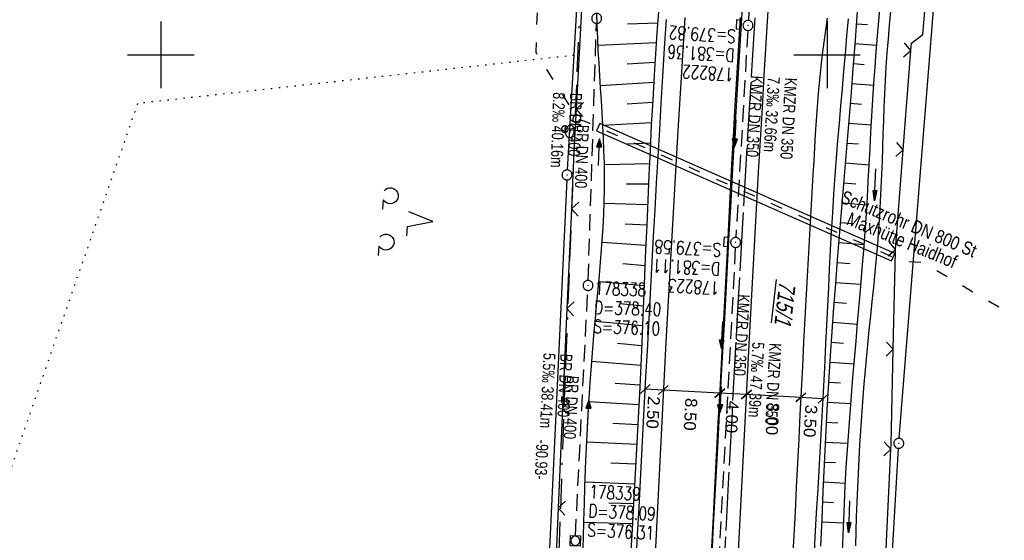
# Model space of a CAD drawing. Extents: x 508275 to 508667, y 447201 to 448341.
# Tile 15 of 33: x 508379 to 508527, y 447827 to 447905. Entities that reach past the tile are written whole.
import ezdxf

# ---------------------------------------------------------------- set-up
doc = ezdxf.new("R2010")
doc.units = 0
doc.header["$LTSCALE"] = 10
doc.header["$MEASUREMENT"] = 0
for name, pattern in [('ACAD_ISO03W100', [30, 12, -18]), ('ACAD_ISO16W100', [73, 15, -6.5, 15, -6.5, 15, -7, 1, -7]), ('ACHSE', [5.5, 4, -0.5, 0.5, -0.5]), ('AUSGEZOGEN', [0]), ('LT00', [0]), ('PUNKTX2_STR', [0.6, 0.1, -0.5]), ('STRICHLINIE2', [0.375, 0.25, -0.125])]:
    doc.linetypes.add(name, pattern=pattern)
doc.layers.get('0').update_dxf_attribs({"linetype": 'LT00'})
for name, color, linetype in [('--EK_FBR', 250, 'LT00'), ('--EK_Halt-Pfeil', 4, 'LT00'), ('--EK_Haltung', 7, 'STRICHLINIE2'), ('--EK_Haltung-Text', 140, 'LT00'), ('--EK_Schacht-Text', 5, 'LT00'), ('--EL_DFK_AB_L', 21, 'LT00'), ('--EL_DFK_AB_P', 7, 'LT00'), ('--EL_Halt-Pfeil', 4, 'LT00'), ('--EL_Haltung', 182, 'STRICHLINIE2'), ('--EL_Haltung-Text', 182, 'LT00'), ('-AX-093', 35, 'ACHSE'), ('ABSTAND', 8, 'LT00'), ('BAB-KABEL', 220, 'ACAD_ISO16W100'), ('BEMAßUNG', 255, 'Continuous'), ('DFK_AB_FLNR', 7, 'Continuous'), ('DFK_AB_L', 21, 'LT00'), ('DFK_AB_P', 7, 'LT00'), ('DFK_NUTZUNG', 250, 'LT00'), ('DFK_NUTZUNGSGRENZE', 70, 'PUNKTX2_STR'), ('DFK_VERMPKT', 252, 'LT00'), ('PFEIL', 140, 'AUSGEZOGEN'), ('V126_AFBR_BAB', 250, 'LT00'), ('V126_BOESCH', 250, 'LT00'), ('V126_BOSCHUNG', 250, 'LT00'), ('V126_GRABEN', 250, 'LT00'), ('V126_H_BORD', 8, 'LT00'), ('V126_KA_MULD', 182, 'LT00'), ('V126_KA_PRUF', 182, 'LT00'), ('V126_LD_MARK', 250, 'LT00'), ('V126_RASTER', 250, 'LT00'), ('V126_SINKK', 182, 'LT00'), ('V126_W_SCHIEB', 130, 'LT00'), ('V126_W_UNT_HY', 130, 'LT00'), ('V126_ZAUN', 40, 'LT00'), ('WASSERLTG', 130, 'ACAD_ISO03W100'), ('WASSERLTG_TEXT', 130, 'Continuous')]:
    doc.layers.add(name, color=color, linetype=linetype)
doc.styles.add('Arial', font='ARIAL.TTF')
doc.styles.add('Haltungsbeschriftung', font='ARIAL.TTF', dxfattribs={"width": 0.75})
doc.styles.add('schachtbeschriftung', font='romans.shx', dxfattribs={"width": 0.75, "height": 2})
doc.styles.get("Standard").update_dxf_attribs({"font": 'ARIAL.TTF'})
doc.styles.add('Versorgungsltg', font='ARIAL.TTF', dxfattribs={"width": 0.8, "height": 2})

# ---------------------------------------------------------------- blocks, each defined once
blk = doc.blocks.new('SYMB7010')
at = {"color": 0, "linetype": 'ByBlock'}
for points in [[(-0.031408, 0.499213), (-0.093728, 0.49134), (-0.15457, 0.475719), (-0.212975, 0.452595), (-0.268021, 0.422333), (-0.31884, 0.385411), (-0.36463, 0.342411), (-0.40467, 0.29401), (-0.438329, 0.240973), (-0.465074, 0.184136), (-0.484486, 0.124395), (-0.496256, 0.062692), (-0.5002, 0)], [(-0.5002, 0), (-0.496256, -0.062692), (-0.484486, -0.124395), (-0.465075, -0.184136), (-0.438329, -0.240973), (-0.404671, -0.29401), (-0.36463, -0.342411), (-0.31884, -0.385411), (-0.268021, -0.422333), (-0.212975, -0.452595), (-0.154571, -0.475719), (-0.093728, -0.49134), (-0.031408, -0.499213), (0.031408, -0.499213)], [(0.5002, 0), (0.496256, 0.062692), (0.484485, 0.124395), (0.465074, 0.184136), (0.438329, 0.240973), (0.40467, 0.29401), (0.36463, 0.342411), (0.31884, 0.385411), (0.268021, 0.422333), (0.212975, 0.452595), (0.15457, 0.475719), (0.093728, 0.49134), (0.031408, 0.499213), (-0.031408, 0.499213)], [(0.031408, -0.499213), (0.093728, -0.491341), (0.15457, -0.475719), (0.212975, -0.452595), (0.268021, -0.422333), (0.31884, -0.385411), (0.36463, -0.342411), (0.404671, -0.294011), (0.438329, -0.240974), (0.465075, -0.184136), (0.484486, -0.124395), (0.496256, -0.062692), (0.500201, 0)]]:
    blk.add_lwpolyline(points, dxfattribs=at)
blk = doc.blocks.new('SYMB7201')
at = {"color": 0, "linetype": 'ByBlock'}
for p, q in [((0, 0.385), (-0.11, 0.015)), ((-0.255, -0.385), (-0.115, -0.385)), ((0.445, -0.385), (0.585, -0.385))]:
    blk.add_line(p, q, dxfattribs=at)
for points in [[(0.25, 0.015), (0.11, 0.015), (0, 0.385)], [(-0.393816, -0.383308), (-0.416239, -0.362945), (-0.432849, -0.337617), (-0.442589, -0.308936), (-0.444836, -0.27873), (-0.439449, -0.248923), (-0.426769, -0.221415), (-0.407606, -0.197958), (-0.38318, -0.180047), (-0.355047, -0.168823), (-0.325, -0.165), (-0.294953, -0.168823), (-0.26682, -0.180047), (-0.242394, -0.197959), (-0.223231, -0.221415), (-0.210551, -0.248923), (-0.205164, -0.27873), (-0.207411, -0.308936), (-0.21715, -0.337617), (-0.233761, -0.362945), (-0.256184, -0.383308)], [(0.306185, -0.383308), (0.283761, -0.362945), (0.267151, -0.337617), (0.257411, -0.308936), (0.255164, -0.27873), (0.260552, -0.248923), (0.273231, -0.221415), (0.292394, -0.197958), (0.31682, -0.180047), (0.344953, -0.168823), (0.375, -0.165), (0.405047, -0.168823), (0.43318, -0.180047), (0.457606, -0.197959), (0.476769, -0.221415), (0.489449, -0.248923), (0.494836, -0.27873), (0.492589, -0.308936), (0.48285, -0.337617), (0.466239, -0.362945), (0.443816, -0.383308)]]:
    blk.add_lwpolyline(points, dxfattribs=at)
blk = doc.blocks.new('SYMB0003')
at = {"color": 0, "linetype": 'ByBlock'}
for p, q in [((-0.015712, 0), (0.010166, 0.012015)), ((0, -0.021257), (-0.015712, 0)), ((0.010166, 0.012015), (0, -0.021257))]:
    blk.add_line(p, q, dxfattribs=at)
for points in [[(-0.031395, 0.499013), (-0.093691, 0.491144), (-0.154509, 0.475528), (-0.21289, 0.452414), (-0.267913, 0.422164), (-0.318712, 0.385257), (-0.364484, 0.342274), (-0.404509, 0.293893), (-0.438154, 0.240877), (-0.464888, 0.184062), (-0.484292, 0.124345), (-0.496058, 0.062667), (-0.5, 0)], [(-0.5, 0), (-0.496058, -0.062667), (-0.484292, -0.124345), (-0.464888, -0.184062), (-0.438154, -0.240877), (-0.404509, -0.293893), (-0.364485, -0.342274), (-0.318712, -0.385257), (-0.267914, -0.422164), (-0.21289, -0.452414), (-0.154509, -0.475529), (-0.093691, -0.491144), (-0.031395, -0.499014), (0.031395, -0.499014)], [(0.5, 0), (0.496057, 0.062667), (0.484292, 0.124345), (0.464888, 0.184062), (0.438153, 0.240877), (0.404509, 0.293893), (0.364484, 0.342274), (0.318712, 0.385257), (0.267913, 0.422164), (0.21289, 0.452414), (0.154509, 0.475528), (0.093691, 0.491144), (0.031395, 0.499013), (-0.031395, 0.499013)], [(0.031395, -0.499014), (0.093691, -0.491144), (0.154509, -0.475529), (0.21289, -0.452414), (0.267914, -0.422164), (0.318712, -0.385257), (0.364485, -0.342274), (0.404509, -0.293893), (0.438154, -0.240877), (0.464889, -0.184062), (0.484292, -0.124345), (0.496058, -0.062667), (0.5, 0)]]:
    blk.add_lwpolyline(points, dxfattribs=at)
blk = doc.blocks.new('Pfreil3')
at = {"layer": 'PFEIL'}
blk.add_hatch(color=256, dxfattribs=at).paths.add_polyline_path([(-1.55, 0.27), (-1.55, -0.27), (0, 0)])
for p, q in [((-1.55, 0), (-4.83, 0)), ((-1.55, -0.27), (-1.55, 0.27)), ((-1.55, 0.27), (0, 0)), ((0, 0), (-1.55, -0.27))]:
    blk.add_line(p, q, dxfattribs=at)
blk = doc.blocks.new('SYMB1119')
at = {"color": 0, "linetype": 'ByBlock'}
blk.add_line((-0.5, 0), (0.5, 0), dxfattribs=at)
for points in [[(-0.031395, 0.499013), (-0.093691, 0.491144), (-0.154509, 0.475528), (-0.21289, 0.452414), (-0.267913, 0.422164), (-0.318712, 0.385257), (-0.364484, 0.342274), (-0.404509, 0.293893), (-0.438154, 0.240877), (-0.464888, 0.184062), (-0.484292, 0.124345), (-0.496058, 0.062667), (-0.5, 0)], [(-0.5, 0), (-0.496058, -0.062667), (-0.484292, -0.124345), (-0.464888, -0.184062), (-0.438154, -0.240877), (-0.404509, -0.293893), (-0.364485, -0.342274), (-0.318712, -0.385257), (-0.267914, -0.422164), (-0.21289, -0.452414), (-0.154509, -0.475529), (-0.093691, -0.491144), (-0.031395, -0.499014), (0.031395, -0.499014)], [(0.5, 0), (0.496057, 0.062667), (0.484292, 0.124345), (0.464888, 0.184062), (0.438153, 0.240877), (0.404509, 0.293893), (0.364484, 0.342274), (0.318712, 0.385257), (0.267913, 0.422164), (0.21289, 0.452414), (0.154509, 0.475528), (0.093691, 0.491144), (0.031395, 0.499013), (-0.031395, 0.499013)], [(0.031395, -0.499014), (0.093691, -0.491144), (0.154509, -0.475529), (0.21289, -0.452414), (0.267914, -0.422164), (0.318712, -0.385257), (0.364485, -0.342274), (0.404509, -0.293893), (0.438154, -0.240877), (0.464889, -0.184062), (0.484292, -0.124345), (0.496058, -0.062667), (0.5, 0)]]:
    blk.add_lwpolyline(points, dxfattribs=at)
blk = doc.blocks.new('SYMB1121')
at = {"color": 0, "linetype": 'ByBlock'}
blk.add_line((-0.15, 0), (0.15, 0), dxfattribs=at)
for points in [[(-0.5, 0), (-0.49, 0.06), (-0.46, 0.115), (-0.415, 0.165), (-0.355, 0.21), (-0.28, 0.25), (-0.19, 0.275), (-0.1, 0.295), (0, 0.3)], [(0, -0.3), (-0.1, -0.295), (-0.19, -0.275), (-0.28, -0.25), (-0.355, -0.21), (-0.415, -0.165), (-0.46, -0.115), (-0.49, -0.06), (-0.5, 0)], [(0, 0.3), (0.1, 0.295), (0.19, 0.275), (0.28, 0.25), (0.355, 0.21), (0.415, 0.165), (0.46, 0.115), (0.49, 0.06), (0.5, 0)], [(0.5, 0), (0.49, -0.06), (0.46, -0.115), (0.415, -0.165), (0.355, -0.21), (0.28, -0.25), (0.19, -0.275), (0.1, -0.295), (0, -0.3)]]:
    blk.add_lwpolyline(points, dxfattribs=at)
blk = doc.blocks.new('SYMB0024')
at = {"color": 0, "linetype": 'ByBlock'}
for p, q in [((-0.5, 0.5), (0, 0)), ((0, 0), (0.5, 0.5))]:
    blk.add_line(p, q, dxfattribs=at)
blk = doc.blocks.new('SYMB1210')
at = {"color": 0, "linetype": 'ByBlock'}
blk.add_line((0.018815, -0.179014), (0.055623, -0.17119), dxfattribs=at)
for points in [[(-0.2, -0.2), (-0.2, 0.2), (0.2, 0.2), (0.2, -0.2), (-0.2, -0.2)], [(0.018815, 0.179014), (-0.018815, 0.179014), (-0.055623, 0.17119), (-0.09, 0.155885), (-0.120444, 0.133766), (-0.145623, 0.105801), (-0.164438, 0.073213), (-0.176067, 0.037424), (-0.18, 0)], [(-0.18, 0), (-0.176067, -0.037424), (-0.164438, -0.073213), (-0.145623, -0.105801), (-0.120444, -0.133766), (-0.09, -0.155885), (-0.055623, -0.17119), (-0.018815, -0.179014), (0.018815, -0.179014)], [(0.18, 0), (0.176067, 0.037424), (0.164438, 0.073213), (0.145623, 0.105801), (0.120444, 0.133766), (0.09, 0.155885), (0.055623, 0.17119), (0.018815, 0.179014)], [(0.055623, -0.17119), (0.09, -0.155885), (0.120444, -0.133766), (0.145623, -0.105801), (0.164438, -0.073213), (0.176067, -0.037424), (0.18, 0)]]:
    blk.add_lwpolyline(points, dxfattribs=at)
blk = doc.blocks.new('SYMB0652')
at = {"color": 0, "linetype": 'ByBlock'}
blk.add_lwpolyline([(-0.15, -0.075), (0.15, -0.075), (0.15, 0.075), (-0.15, 0.075), (-0.15, -0.075)], dxfattribs=at)
blk = doc.blocks.new('_Oblique')
at = {"color": 0, "linetype": 'ByBlock', "lineweight": -2}
blk.add_line((-0.5, -0.5), (0.5, 0.5), dxfattribs=at)
blk = doc.blocks.new('SYMB0070')
at = {"color": 0, "linetype": 'ByBlock'}
for p, q in [((-0.5, 0), (0.2, 0)), ((0.5, 0), (0.2, 0.1)), ((0.2, 0.1), (0.2, 0)), ((0.468, 0), (0.21, 0.086)), ((0.21, 0.086), (0.21, -0.086)), ((0.21, -0.086), (0.468, 0)), ((0.22, -0.072), (0.437, 0)), ((0.23, -0.058), (0.405, 0)), ((0.24, -0.045), (0.374, 0)), ((0.342, 0), (0.25, 0.031)), ((0.25, 0.031), (0.25, -0.031)), ((0.25, -0.031), (0.342, 0)), ((0.26, -0.017), (0.31, 0)), ((0.27, -0.003), (0.279, 0))]:
    blk.add_line(p, q, dxfattribs=at)
for points in [[(0.2, 0), (0.2, -0.1), (0.5, 0)], [(0.437, 0), (0.22, 0.072), (0.22, -0.072)], [(0.405, 0), (0.23, 0.058), (0.23, -0.058)], [(0.374, 0), (0.24, 0.045), (0.24, -0.045)], [(0.31, 0), (0.26, 0.017), (0.26, -0.017)], [(0.279, 0), (0.27, 0.003), (0.27, -0.003)]]:
    blk.add_lwpolyline(points, dxfattribs=at)

msp = doc.modelspace()

# ---------------------------------------------------------------- linework, layer by layer
at = {"layer": '--EK_FBR', "color": 2}
for points in [[(508481.32, 447721.35), (508482.8, 447749.33), (508484.22, 447776.3), (508484.54, 447783.52), (508485.45, 447801.92), (508486.84, 447828.25), (508488.36, 447857.43), (508489.73, 447882.35), (508490.01, 447887.2), (508490.29, 447892.06), (508490.58, 447896.91), (508490.87, 447901.76), (508491.16, 447906.61)], [(508482.51, 447822.56), (508482.83, 447828.68), (508483.15, 447834.8), (508483.41, 447839.72), (508483.67, 447844.64), (508483.94, 447849.57), (508484.2, 447854.49), (508484.5, 447860.16), (508484.79, 447865.82), (508485.09, 447871.49), (508485.3, 447875.52), (508485.51, 447879.54), (508485.72, 447883.57), (508485.94, 447887.6), (508486.17, 447891.62), (508486.4, 447895.65), (508486.7, 447900.64), (508487.02, 447905.63)]]:
    msp.add_lwpolyline(points, dxfattribs=at)
at = {"layer": '--EK_FBR'}
for points in [[(508471.36, 447823.78), (508471.56, 447827.88), (508471.77, 447831.98), (508471.97, 447836.07), (508472.18, 447839.96), (508472.38, 447843.84), (508472.6, 447847.73), (508472.81, 447851.61), (508473.02, 447855.5), (508473.33, 447861.23), (508473.65, 447866.97), (508473.96, 447872.71), (508474.18, 447876.72), (508474.41, 447880.72), (508474.63, 447884.72), (508474.87, 447888.73), (508475.1, 447892.73), (508475.35, 447896.73), (508475.62, 447901.01), (508475.9, 447905.29)], [(508498.01, 447823.13), (508498.24, 447827.53), (508498.44, 447831.16), (508498.65, 447834.79), (508498.85, 447838.42), (508499.06, 447842.06), (508499.26, 447845.69), (508499.46, 447849.32), (508499.65, 447852.95), (508499.84, 447856.58), (508499.98, 447859.39), (508500.11, 447862.21), (508500.25, 447865.02), (508500.39, 447867.83), (508500.53, 447870.64), (508500.68, 447873.45), (508500.85, 447876.26), (508501.02, 447879.07), (508501.22, 447881.88), (508501.42, 447884.49), (508501.63, 447887.11), (508501.85, 447889.72), (508502.08, 447892.33), (508502.31, 447894.94), (508502.54, 447897.56), (508502.77, 447900.17), (508502.99, 447902.78), (508503.21, 447905.39)]]:
    msp.add_lwpolyline(points, dxfattribs=at)
at = {"layer": '--EK_Haltung'}
for p, q in [((508490.8, 447943.86), (508488.19, 447905.17)), ((508464.13, 447866.08), (508465.38, 447904.72)), ((508488.09, 447903.67), (508486.31, 447872.56)), ((508486.23, 447871.06), (508483.79, 447825.24)), ((508462.23, 447827.72), (508464.07, 447864.58))]:
    msp.add_line(p, q, dxfattribs=at)
at = {"layer": '--EL_DFK_AB_L'}
for p, q in [((508510.83, 447842.37), (508522.6, 447988.82)), ((508464.92, 447950.55), (508461, 447882.7)), ((508460.93, 447881.2), (508456.74, 447791.87)), ((508507.93, 447793.46), (508510.73, 447840.87))]:
    msp.add_line(p, q, dxfattribs=at)
at = {"layer": '--EL_Haltung'}
for p, q in [((508490.8, 447943.86), (508488.19, 447905.17)), ((508464.13, 447866.08), (508465.38, 447904.72)), ((508488.09, 447903.67), (508486.31, 447872.56)), ((508486.23, 447871.06), (508483.79, 447825.24)), ((508462.23, 447827.72), (508464.07, 447864.58))]:
    msp.add_line(p, q, dxfattribs=at)
at = {"layer": '-AX-093', "ltscale": 0.2}
msp.add_lwpolyline([(508489.74, 447914.52), (508489.11, 447904.78), (508488.51, 447895.03), (508487.92, 447885.28), (508487.35, 447875.54), (508486.8, 447865.79), (508486.26, 447856.04), (508485.73, 447846.29), (508485.21, 447836.53), (508484.7, 447826.78), (508484.2, 447817.03), (508483.7, 447807.28), (508482.71, 447787.77), (508482.62, 447786.03), (508481.81, 447769.9), (508481.17, 447757.3), (508480.53, 447744.7), (508479.89, 447732.1), (508479.23, 447719.5)], dxfattribs=at)
at = {"layer": 'BAB-KABEL', "ltscale": 0.03, "flags": 128}
msp.add_lwpolyline([(508483.28, 448141.06), (508483.04, 448139.23), (508479.75, 448113.4), (508481.53, 448103.17), (508480.16, 448094.26), (508478.94, 448090.58), (508477.43, 448087.4), (508476.34, 448080.03), (508472.78, 448052.02), (508471.01, 448040.42), (508470.05, 448032.88), (508469.51, 448025.92), (508468.69, 448016.78), (508466.83, 447996.18), (508463.71, 447929.6), (508460.37, 447843.86), (508458.4, 447784.54), (508457.29, 447767.2), (508455.21, 447723.04), (508453.73, 447699.29), (508451.38, 447637.7), (508449.2, 447601.32), (508447.46, 447580.35), (508445.55, 447556.95), (508439.9, 447511.62), (508435.63, 447479.34), (508431.54, 447447.33), (508425.81, 447408.25), (508422.06, 447386.25), (508419.49, 447370.36), (508419.46, 447366.69), (508417.02, 447353.03), (508419.67, 447348.57), (508418.26, 447336.94), (508413.79, 447330.93), (508402.03, 447282.82), (508386.1, 447280.45), (508366.68, 447274.03), (508361.37, 447269.7), (508361.66, 447256.67), (508362.2, 447223.9)], dxfattribs=at)
at = {"layer": 'BEMAßUNG'}
for p, q in [((508475.43, 447849.63), (508472.71, 447849.78)), ((508483.91, 447849.17), (508475.43, 447849.63)), ((508487.91, 447848.95), (508483.91, 447849.17)), ((508496.1, 447848.5), (508487.91, 447848.95)), ((508499.39, 447848.28), (508496.08, 447848.5))]:
    msp.add_line(p, q, dxfattribs=at)
at = {"layer": 'DFK_AB_L'}
for p, q in [((508510.83, 447842.37), (508522.6, 447988.82)), ((508464.92, 447950.55), (508461, 447882.7)), ((508460.93, 447881.2), (508456.74, 447791.87)), ((508507.93, 447793.46), (508510.73, 447840.87))]:
    msp.add_line(p, q, dxfattribs=at)
at = {"layer": 'DFK_NUTZUNGSGRENZE', "ltscale": 0.2}
for p, q in [((508462, 447899.92), (508396.48, 447892.68)), ((508396.48, 447892.68), (508358.52, 447783.29))]:
    msp.add_line(p, q, dxfattribs=at)
at = {"layer": 'V126_AFBR_BAB', "color": 0}
for points in [[(508481.32, 447721.35), (508482.8, 447749.33), (508484.22, 447776.3), (508484.54, 447783.52), (508485.45, 447801.92), (508486.84, 447828.25), (508488.36, 447857.43), (508489.73, 447882.35), (508490.01, 447887.2), (508490.29, 447892.06), (508490.58, 447896.91), (508490.87, 447901.76), (508491.16, 447906.61)], [(508482.51, 447822.56), (508482.83, 447828.68), (508483.15, 447834.8), (508483.41, 447839.72), (508483.67, 447844.64), (508483.94, 447849.57), (508484.2, 447854.49), (508484.5, 447860.16), (508484.79, 447865.82), (508485.09, 447871.49), (508485.3, 447875.52), (508485.51, 447879.54), (508485.72, 447883.57), (508485.94, 447887.6), (508486.17, 447891.62), (508486.4, 447895.65), (508486.7, 447900.64), (508487.02, 447905.63)]]:
    msp.add_lwpolyline(points, dxfattribs=at)
at = {"layer": 'V126_AFBR_BAB'}
for points in [[(508471.36, 447823.78), (508471.56, 447827.88), (508471.77, 447831.98), (508471.97, 447836.07), (508472.18, 447839.96), (508472.38, 447843.84), (508472.6, 447847.73), (508472.81, 447851.61), (508473.02, 447855.5), (508473.33, 447861.23), (508473.65, 447866.97), (508473.96, 447872.71), (508474.18, 447876.72), (508474.41, 447880.72), (508474.63, 447884.72), (508474.87, 447888.73), (508475.1, 447892.73), (508475.35, 447896.73), (508475.62, 447901.01), (508475.9, 447905.29)], [(508498.01, 447823.13), (508498.24, 447827.53), (508498.44, 447831.16), (508498.65, 447834.79), (508498.85, 447838.42), (508499.06, 447842.06), (508499.26, 447845.69), (508499.46, 447849.32), (508499.65, 447852.95), (508499.84, 447856.58), (508499.98, 447859.39), (508500.11, 447862.21), (508500.25, 447865.02), (508500.39, 447867.83), (508500.53, 447870.64), (508500.68, 447873.45), (508500.85, 447876.26), (508501.02, 447879.07), (508501.22, 447881.88), (508501.42, 447884.49), (508501.63, 447887.11), (508501.85, 447889.72), (508502.08, 447892.33), (508502.31, 447894.94), (508502.54, 447897.56), (508502.77, 447900.17), (508502.99, 447902.78), (508503.21, 447905.39)]]:
    msp.add_lwpolyline(points, dxfattribs=at)
at = {"layer": 'V126_BOESCH'}
for points in [[(508504.63, 447908.01), (508504.42, 447905.1), (508504.16, 447901.51), (508503.89, 447897.92), (508503.61, 447894.33), (508503.32, 447890.74), (508503.02, 447887.15), (508502.72, 447883.56), (508502.42, 447879.97), (508502.12, 447876.38), (508501.83, 447872.79), (508501.54, 447869.2), (508501.26, 447865.61), (508500.98, 447862.02), (508500.73, 447858.43), (508500.48, 447854.84), (508500.23, 447850.74), (508499.99, 447846.65), (508499.78, 447842.56), (508499.57, 447838.46), (508499.39, 447834.37), (508499.21, 447830.27), (508499.04, 447826.18)], [(508463.35, 447824.83), (508463.41, 447827.41), (508463.48, 447829.98), (508463.56, 447832.55), (508463.64, 447835.13), (508463.79, 447839.02), (508463.97, 447842.91), (508464.18, 447846.8), (508464.43, 447850.69), (508464.72, 447854.57), (508465.04, 447858.46), (508465.22, 447860.4), (508465.4, 447862.35), (508465.59, 447864.3), (508465.77, 447866.24), (508465.95, 447868.19), (508466.11, 447870.14), (508466.26, 447872.08), (508466.39, 447874.03), (508466.49, 447875.98), (508466.56, 447877.93), (508466.6, 447879.88), (508466.6, 447881.77), (508466.57, 447883.66), (508466.51, 447885.55), (508466.44, 447887.45), (508466.34, 447889.34), (508466.23, 447891.23), (508466.12, 447893.12), (508466, 447894.99), (508465.88, 447896.86), (508465.77, 447898.73), (508465.66, 447900.6), (508465.57, 447902.47), (508465.5, 447904.34), (508465.44, 447906.21)], [(508474.67, 447906.51), (508474.45, 447903.32), (508474.24, 447900.13), (508474.04, 447896.94), (508473.82, 447893.18), (508473.61, 447889.42), (508473.42, 447885.66), (508473.25, 447881.9), (508473.08, 447878.15), (508472.92, 447874.38), (508472.76, 447870.62), (508472.6, 447866.86), (508472.45, 447863.1), (508472.29, 447859.34), (508472.12, 447855.58), (508471.87, 447850.04), (508471.59, 447844.5), (508471.3, 447838.96), (508471, 447833.42), (508470.69, 447827.88), (508470.36, 447822.34)]]:
    msp.add_lwpolyline(points, dxfattribs=at)
at = {"layer": 'V126_BOSCHUNG'}
for p, q in [((508470.02, 447904.64), (508474.55, 447904.79)), ((508504.39, 447904.67), (508506.06, 447904.55)), ((508465.62, 447901.44), (508474.35, 447901.84)), ((508504.18, 447901.69), (508507.46, 447901.43)), ((508469.97, 447898.64), (508474.16, 447898.88)), ((508503.95, 447898.7), (508505.59, 447898.57)), ((508465.97, 447895.38), (508473.97, 447895.89)), ((508503.72, 447895.71), (508507.01, 447895.45)), ((508469.98, 447892.63), (508473.8, 447892.87)), ((508503.48, 447892.72), (508505.15, 447892.58)), ((508466.34, 447889.42), (508473.63, 447889.81)), ((508503.23, 447889.73), (508506.65, 447889.46)), ((508469.98, 447886.62), (508473.48, 447886.76)), ((508502.99, 447886.74), (508504.74, 447886.6)), ((508466.57, 447883.54), (508473.33, 447883.68)), ((508502.74, 447883.75), (508506.33, 447883.46)), ((508469.89, 447880.61), (508473.19, 447880.6)), ((508502.49, 447880.76), (508504.32, 447880.61)), ((508466.55, 447877.71), (508473.05, 447877.51)), ((508502.24, 447877.77), (508505.98, 447877.47)), ((508469.67, 447874.62), (508472.92, 447874.44)), ((508501.99, 447874.78), (508503.89, 447874.63)), ((508466.24, 447871.86), (508472.79, 447871.38)), ((508501.74, 447871.79), (508505.57, 447871.49)), ((508469.34, 447868.63), (508472.67, 447868.34)), ((508501.5, 447868.8), (508503.42, 447868.65)), ((508465.75, 447865.95), (508472.54, 447865.32)), ((508501.27, 447865.81), (508505.09, 447865.51)), ((508468.94, 447862.64), (508472.41, 447862.3)), ((508501.04, 447862.81), (508502.94, 447862.67)), ((508465.18, 447859.97), (508472.29, 447859.31)), ((508500.82, 447859.81), (508504.57, 447859.54)), ((508468.54, 447856.65), (508472.16, 447856.33)), ((508500.62, 447856.81), (508502.47, 447856.68)), ((508464.67, 447853.94), (508472.02, 447853.37)), ((508500.42, 447853.81), (508504.06, 447853.58)), ((508468.17, 447850.66), (508471.88, 447850.41)), ((508500.23, 447850.81), (508502.02, 447850.7)), ((508464.25, 447847.88), (508471.74, 447847.44)), ((508500.06, 447847.8), (508503.56, 447847.61)), ((508467.83, 447844.67), (508471.59, 447844.47)), ((508499.89, 447844.8), (508501.61, 447844.71)), ((508463.92, 447841.85), (508471.44, 447841.5)), ((508499.74, 447841.8), (508503.12, 447841.63)), ((508467.53, 447838.68), (508471.28, 447838.52)), ((508499.59, 447838.81), (508501.26, 447838.72)), ((508463.66, 447835.82), (508471.12, 447835.54)), ((508499.45, 447835.81), (508502.75, 447835.65)), ((508467.26, 447832.68), (508470.95, 447832.56)), ((508499.32, 447832.81), (508500.96, 447832.73)), ((508463.48, 447829.78), (508470.78, 447829.59)), ((508499.19, 447829.8), (508502.48, 447829.67))]:
    msp.add_line(p, q, dxfattribs=at)
at = {"layer": 'V126_GRABEN'}
for points in [[(508502.34, 447825.38), (508502.42, 447827.78), (508502.5, 447830.19), (508502.6, 447832.59), (508502.73, 447835.29), (508502.89, 447838), (508503.06, 447840.71), (508503.25, 447843.41), (508503.45, 447846.11), (508503.66, 447848.82), (508503.88, 447851.52), (508504.11, 447854.22), (508504.35, 447856.96), (508504.59, 447859.7), (508504.83, 447862.44), (508505.06, 447865.17), (508505.29, 447867.91), (508505.5, 447870.65), (508505.71, 447873.39), (508505.9, 447876.13), (508506.05, 447878.58), (508506.19, 447881.03), (508506.33, 447883.48), (508506.46, 447885.93), (508506.59, 447888.38), (508506.73, 447890.83), (508506.87, 447893.28), (508507.03, 447895.73), (508507.2, 447898.17), (508507.38, 447900.49), (508507.57, 447902.81), (508507.78, 447905.13), (508507.99, 447907.45)], [(508504.31, 447826.22), (508504.38, 447828.41), (508504.44, 447830.59), (508504.52, 447832.78), (508504.7, 447837.08), (508504.93, 447841.38), (508505.2, 447845.68), (508505.53, 447849.97), (508505.9, 447854.27), (508506.11, 447856.43), (508506.33, 447858.6), (508506.55, 447860.77), (508506.78, 447862.93), (508507, 447865.1), (508507.21, 447867.27), (508507.42, 447869.44), (508507.61, 447871.61), (508507.78, 447873.78), (508507.94, 447875.95), (508508.05, 447877.97), (508508.15, 447879.99), (508508.24, 447882.01), (508508.31, 447884.03), (508508.38, 447886.05), (508508.45, 447888.07), (508508.52, 447890.1), (508508.6, 447892.12), (508508.68, 447894.14), (508508.78, 447896.16), (508508.9, 447898.18), (508509.05, 447900.28), (508509.21, 447902.38), (508509.4, 447904.48), (508509.6, 447906.57)]]:
    msp.add_lwpolyline(points, dxfattribs=at)
at = {"layer": 'V126_H_BORD'}
msp.add_lwpolyline([(508480.72, 447783.27), (508480.81, 447785.22), (508481.05, 447790.24), (508481.29, 447795.27), (508481.52, 447800.3), (508481.77, 447805.32), (508482.01, 447810.35), (508482.32, 447816.65), (508482.64, 447822.96), (508482.97, 447829.27), (508483.3, 447835.57), (508483.64, 447841.88), (508483.97, 447848.19), (508484.31, 447854.49), (508484.63, 447860.37), (508484.95, 447866.25), (508485.27, 447872.13), (508485.59, 447878.01), (508485.92, 447883.88), (508486.26, 447889.76), (508486.61, 447895.64), (508487.62, 447912.12)], dxfattribs=at)
at = {"layer": 'V126_LD_MARK'}
for points in [[(508478.67, 447905.61), (508478.11, 447896.61), (508477.62, 447888.65), (508477.16, 447880.69), (508476.7, 447872.73), (508476.25, 447864.77), (508475.82, 447856.81), (508475.39, 447848.85), (508474.98, 447840.89), (508474.57, 447832.93), (508474.17, 447824.97), (508473.77, 447817.01), (508473.38, 447809.05), (508472.99, 447801.09), (508472.6, 447793.12), (508472.21, 447785.16), (508471.83, 447777.2), (508471.44, 447769.24), (508471.06, 447761.27), (508470.67, 447753.31), (508470.27, 447745.35), (508469.88, 447737.39), (508469.46, 447729.22)], [(508494.88, 447824.43), (508495.06, 447827.73), (508495.25, 447831.37), (508495.43, 447835), (508495.61, 447838.64), (508495.79, 447842.27), (508495.97, 447845.91), (508496.15, 447849.54), (508496.34, 447853.18), (508496.53, 447856.81), (508496.72, 447860.41), (508496.92, 447864.01), (508497.13, 447867.61), (508497.33, 447871.21), (508497.54, 447874.81), (508497.74, 447878.41), (508497.94, 447882.01), (508498.05, 447884.04), (508498.16, 447886.08), (508498.28, 447888.11), (508498.41, 447890.14), (508498.55, 447892.18), (508498.71, 447894.21), (508498.9, 447896.23), (508499.11, 447898.26), (508499.32, 447900.07), (508499.56, 447901.88), (508499.81, 447903.69), (508500.08, 447905.49)]]:
    msp.add_lwpolyline(points, dxfattribs=at)
at = {"layer": 'V126_RASTER'}
for p, q in [((508400, 447895), (508400, 447905)), ((508500, 447905), (508500, 447895)), ((508394.99, 447900), (508404.99, 447900)), ((508494.99, 447900), (508504.99, 447900))]:
    msp.add_line(p, q, dxfattribs=at)
at = {"layer": 'V126_ZAUN'}
for p, q in [((508463.11, 447906.82), (508462.31, 447891.84)), ((508511.44, 447885.71), (508512.59, 447900.66)), ((508510.28, 447870.75), (508511.44, 447885.71)), ((508461.62, 447876.86), (508460.95, 447861.87)), ((508460.95, 447861.87), (508460.29, 447846.89)), ((508460.29, 447846.89), (508459.63, 447831.9)), ((508508.89, 447825.78), (508509.6, 447840.76)), ((508459.63, 447831.9), (508458.96, 447816.92))]:
    msp.add_line(p, q, dxfattribs=at)
for points in [[(508512.59, 447900.66), (508512.68, 447901.75), (508514.4, 447903.04), (508515.4, 447914.76)], [(508462.31, 447891.84), (508462.12, 447888.37), (508461.85, 447882.03), (508461.62, 447876.86)], [(508509.94, 447855.76), (508510.27, 447870.53), (508510.28, 447870.75)], [(508509.6, 447840.76), (508509.63, 447841.42), (508509.94, 447855.76)]]:
    msp.add_lwpolyline(points, dxfattribs=at)
at = {"layer": 'WASSERLTG', "ltscale": 0.015, "flags": 128}
msp.add_lwpolyline([(508636.22, 447856.84), (508578.09, 447857.39), (508552.76, 447855.04), (508538.21, 447854.84), (508514.3, 447868.79), (508511.76, 447868.95), (508511.03, 447869.09), (508464.4, 447889.66), (508463.51, 447890.05), (508462.66, 447890.27), (508456.32, 447900.37), (508459.8, 448013.29), (508458.61, 448091.27), (508457.64, 448100.71), (508457.19, 448101.69), (508456.22, 448102.17), (508410.48, 448111.2), (508399.91, 448116.04), (508394.25, 448120.67), (508392.23, 448122.79), (508380.11, 448139.72)], dxfattribs=at)
at = {"layer": 'WASSERLTG_TEXT'}
msp.add_lwpolyline([(508510.16, 447870.13), (508465.88, 447889.66), (508465.39, 447888.57), (508509.68, 447869.04)], close=True, dxfattribs=at)

# ---------------------------------------------------------------- block references
at = {"layer": '--EK_Halt-Pfeil', "yscale": 4, "zscale": 4}
for p, xscale, rotation in [((508486.2, 447888.17), 3.999999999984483, 266.7244499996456), ((508465.76, 447885.37), 3.999999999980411, 88.14236000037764), ((508484.01, 447848.2), 4.000000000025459, 266.9553499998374), ((508464.15, 447846.1), 3.999999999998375, 87.15146000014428)]:
    msp.add_blockref('SYMB0070', p, dxfattribs=dict(at, xscale=xscale, rotation=rotation))
at = {"layer": '--EL_DFK_AB_P', "xscale": 1.500000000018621, "yscale": 1.5, "zscale": 1.5, "rotation": 264.7377099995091}
for p in [(508460.96, 447881.95), (508510.77, 447841.62)]:
    msp.add_blockref('SYMB0003', p, dxfattribs=at)
at = {"layer": '--EL_Halt-Pfeil', "yscale": 4, "zscale": 4}
for p, xscale, rotation in [((508486.2, 447888.17), 3.999999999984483, 266.7244499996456), ((508465.76, 447885.37), 3.999999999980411, 88.14236000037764), ((508484.22, 447857.91), 4.000000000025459, 266.9553499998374), ((508464.15, 447846.1), 3.999999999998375, 87.15146000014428)]:
    msp.add_blockref('SYMB0070', p, dxfattribs=dict(at, xscale=xscale, rotation=rotation))
at = {"layer": 'BEMAßUNG', "xscale": 1.4, "yscale": 1.4, "zscale": 1.4}
for p, rotation in [((508472.71, 447849.78), 176.8721300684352), ((508475.43, 447849.63), 176.8721300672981), ((508475.43, 447849.63), 356.8721300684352), ((508483.91, 447849.17), 176.872130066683), ((508483.91, 447849.17), 356.8721300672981), ((508487.91, 447848.95), 176.8721300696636), ((508487.91, 447848.95), 356.872130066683), ((508496.08, 447848.5), 176.1071510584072), ((508496.1, 447848.5), 356.8721300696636), ((508499.39, 447848.28), 356.1071510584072)]:
    msp.add_blockref('_Oblique', p, dxfattribs=dict(at, rotation=rotation))
at = {"layer": 'DFK_AB_P', "xscale": 1.500000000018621, "yscale": 1.5, "zscale": 1.5, "rotation": 264.7377099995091}
for p in [(508460.96, 447881.95), (508510.77, 447841.62)]:
    msp.add_blockref('SYMB0003', p, dxfattribs=at)
at = {"layer": 'DFK_NUTZUNG', "xscale": 10.00000000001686, "yscale": 10, "zscale": 10, "rotation": 264.7377100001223}
msp.add_blockref('SYMB7201', (508436.97, 447875.32), dxfattribs=at)
at = {"layer": 'DFK_VERMPKT', "xscale": 1.200000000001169, "yscale": 1.200000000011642, "zscale": 1.2, "rotation": 264.7377100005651}
msp.add_blockref('SYMB7010', (508462.44, 447890.36), dxfattribs=at)
at = {"layer": 'PFEIL'}
for p, rotation in [((508507.13, 447878.05), 267.8381217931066), ((508503.24, 447828.17), 267.6770825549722)]:
    msp.add_blockref('Pfreil3', p, dxfattribs=dict(at, rotation=rotation))
at = {"layer": 'V126_KA_MULD', "xscale": 3.799999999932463, "yscale": 3.800000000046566, "zscale": 3.8, "rotation": 88.09352912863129}
msp.add_blockref('SYMB1210', (508462.2, 447826.97), dxfattribs=at)
at = {"layer": 'V126_KA_PRUF', "xscale": 1.50000000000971, "yscale": 1.5, "zscale": 1.5, "rotation": 263.3832000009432}
for p in [(508465.41, 447905.47), (508488.13, 447904.42), (508486.27, 447871.81), (508464.11, 447865.34)]:
    msp.add_blockref('SYMB0003', p, dxfattribs=at)
at = {"layer": 'V126_SINKK', "zscale": 4.5}
for p, xscale, yscale, rotation in [((508486.72, 447904.55), 4.500000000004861, 4.5, 266.3903265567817), ((508484.84, 447871.91), 4.499999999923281, 4.499999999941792, 87.01704013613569)]:
    msp.add_blockref('SYMB0652', p, dxfattribs=dict(at, xscale=xscale, yscale=yscale, rotation=rotation))
at = {"layer": 'V126_W_SCHIEB', "rotation": 263.3831999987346}
msp.add_blockref('SYMB1119', (508460.63, 447888.83), dxfattribs=at)
at = {"layer": 'V126_W_UNT_HY', "xscale": 2.000000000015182, "yscale": 2, "zscale": 2, "rotation": 263.383200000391}
msp.add_blockref('SYMB1121', (508461.39, 447888.49), dxfattribs=at)
at = {"layer": 'V126_ZAUN', "yscale": 2.099999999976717, "zscale": 2.1}
for p, xscale, rotation in [((508512.59, 447900.66), 2.100000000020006, 85.58336999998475), ((508462.31, 447891.84), 2.09999999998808, 266.9139500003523), ((508511.44, 447885.71), 2.100000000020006, 85.58336999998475), ((508461.62, 447876.86), 2.099999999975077, 267.460850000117), ((508510.28, 447870.75), 2.100000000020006, 85.58336999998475), ((508460.95, 447861.87), 2.099999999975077, 267.460850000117), ((508509.94, 447855.76), 2.100000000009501, 88.74511999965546), ((508460.29, 447846.89), 2.099999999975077, 267.460850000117), ((508509.6, 447840.76), 2.100000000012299, 87.29590000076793), ((508459.63, 447831.9), 2.099999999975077, 267.460850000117)]:
    msp.add_blockref('SYMB0024', p, dxfattribs=dict(at, xscale=xscale, rotation=rotation))

# ---------------------------------------------------------------- texts
at = {"layer": '--EK_Haltung-Text', "style": 'Haltungsbeschriftung', "width": 0.75}
for s, rotation, p in [('7.3‰ 32.66m', -93.2756, (508491.13, 447896.74)), ('KMZR DN 350', -93.2756, (508493.69, 447896.6)), ('8.2‰ 40.16m', -91.8576, (508458.88, 447894.4)), ('BR DN 400', -91.8576, (508461.44, 447894.31)), ('5.7‰ 47.39m', -93.0446, (508488.79, 447856.86)), ('KMZR DN 350', -93.0446, (508491.35, 447856.72)), ('5.5‰ 38.41m', -92.8485, (508457.44, 447855.24)), ('BR DN 400', -92.8485, (508459.99, 447855.12))]:
    msp.add_text(s, height=1.8, rotation=rotation, dxfattribs=at).set_placement(p)
at = {"layer": '--EK_Schacht-Text', "style": 'schachtbeschriftung', "width": 0.75}
for s, rotation, p in [('S=379.82', -183.2755, (508486.34, 447903.77)), ('D=381.36', -183.2755, (508486.18, 447900.9)), ('178222', -183.2755, (508486.02, 447898.02)), ('S=379.58', -183.0446, (508484.17, 447871.67)), ('D=381.11', -183.0446, (508484.01, 447868.79)), ('178338', -1.8576, (508465.09, 447863.94)), ('178223', -183.0446, (508483.86, 447865.92)), ('D=378.40', -1.8576, (508464.99, 447861.06)), ('S=376.10', -1.8576, (508464.9, 447858.19)), ('178339', -2.8485, (508464.27, 447833.38)), ('D=378.09', -2.8485, (508464.13, 447830.5)), ('S=376.31', -2.8485, (508463.98, 447827.63))]:
    msp.add_text(s, height=2, rotation=rotation, dxfattribs=at).set_placement(p)
at = {"layer": '--EL_Haltung-Text', "style": 'Haltungsbeschriftung', "width": 0.75}
for s, rotation, p in [('KMZR DN 350', -93.2756, (508488.57, 447896.92)), ('BR DN 400', -91.8576, (508462.45, 447889.51)), ('KMZR DN 350', -93.0446, (508486.6, 447864.04)), ('BR DN 400', -92.8485, (508460.95, 447851.82))]:
    msp.add_text(s, height=1.8, rotation=rotation, dxfattribs=at).set_placement(p)
at = {"layer": 'ABSTAND', "width": 0.75}
msp.add_text('-90.93-', height=1.8, rotation=-92.684, dxfattribs=at).set_placement((508456.39, 447842.18))
at = {"layer": 'BEMAßUNG', "char_height": 1.8, "attachment_point": 5, "style": 'Arial'}
for s, insert, rotation in [('\\A1;2.50', (508473.88, 447846.26), 266.8721), ('\\A1;8.50', (508479.49, 447845.97), 266.8721), ('\\A1;4.00', (508485.72, 447845.59), 266.8721), ('\\A1;8.00', (508491.81, 447845.29), 266.8721), ('\\A1;3.50', (508497.5, 447844.96), 266.1072)]:
    msp.add_mtext(s, dxfattribs=dict(at, insert=insert, rotation=rotation))
at = {"layer": 'DFK_AB_FLNR', "oblique": 13.754, "width": 0.75}
msp.add_text('%%U715/1', height=2.5, rotation=263.3832, dxfattribs=at).set_placement((508492.85, 447866.07))
at = {"layer": 'WASSERLTG_TEXT', "insert": (508511.76, 447873.36), "char_height": 2, "attachment_point": 5, "rotation": 337.4335, "line_spacing_factor": 0.8, "style": 'Versorgungsltg'}
msp.add_mtext('Schutzrohr DN 800 St\\PMaxhütte Haidhof', dxfattribs=at)

doc.saveas('drawing.dxf')
